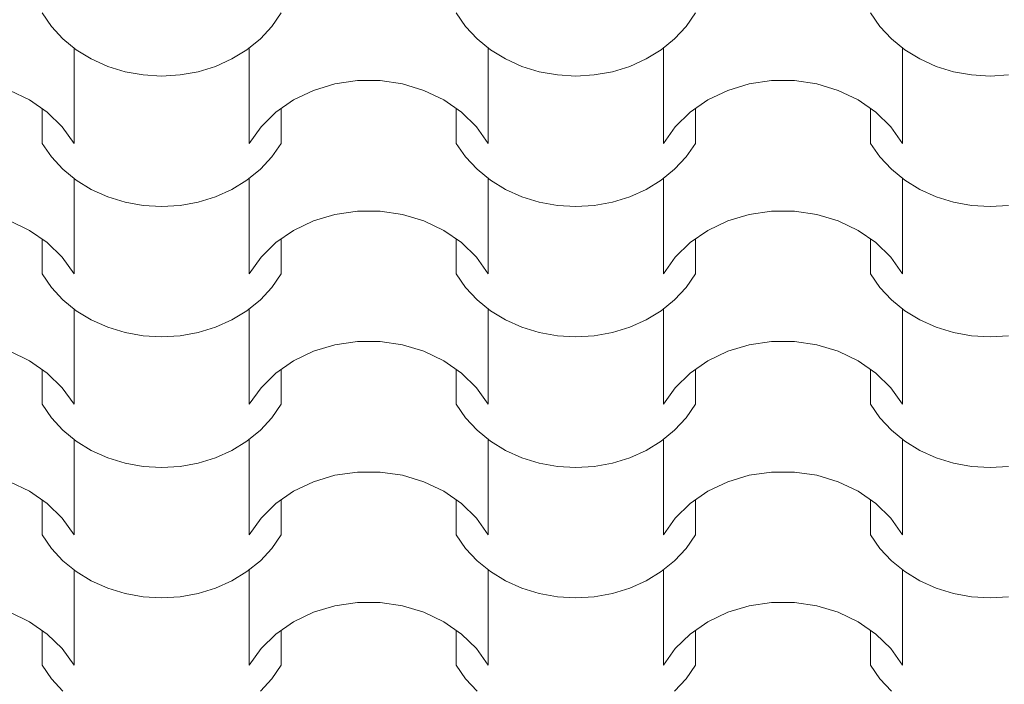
# Model space of a CAD drawing. Extents: x -631805 to -376315, y -40155 to 84873.
# Tile 230 of 256: x -486852 to -485886, y 65869 to 66521. Entities that reach past the tile are written whole.
import ezdxf

# ---------------------------------------------------------------- set-up
doc = ezdxf.new("R2010")
doc.units = 0
doc.header["$MEASUREMENT"] = 0
doc.linetypes.add('Dashed', pattern=[564.444447, 282.222223, -282.222223])
doc.layers.add('arch wypelnienia_Nr_Pióra__102', color=252, linetype='Continuous', lineweight=9)

# ---------------------------------------------------------------- blocks, each defined once
blk = doc.blocks.new('*X879')
at = {"layer": 'arch wypelnienia_Nr_Pióra__102', "linetype": 'Continuous'}
for p, q in [((-488519.02, 130987.51), (-488528.22, 131000.86)), ((-488293.58, 131000.86), (-488302.78, 130987.51)), ((-488112.62, 130987.51), (-488121.82, 131000.86)), ((-487887.18, 131000.86), (-487896.38, 130987.51)), ((-487706.22, 130987.51), (-487715.42, 131000.86)), ((-488507.75, 130975.36), (-488519.02, 130987.51)), ((-488302.78, 130987.51), (-488314.05, 130975.36)), ((-488101.35, 130975.36), (-488112.62, 130987.51)), ((-487896.38, 130987.51), (-487907.65, 130975.36)), ((-487694.95, 130975.36), (-487706.22, 130987.51)), ((-488494.62, 130964.66), (-488507.75, 130975.36)), ((-488314.05, 130975.36), (-488327.18, 130964.66)), ((-488088.22, 130964.66), (-488101.35, 130975.36)), ((-487907.65, 130975.36), (-487920.78, 130964.66)), ((-487681.82, 130964.66), (-487694.95, 130975.36)), ((-488496.78, 130966.23), (-488496.78, 130891.86)), ((-488479.89, 130955.61), (-488494.62, 130964.66)), ((-488327.18, 130964.66), (-488341.91, 130955.61)), ((-488325.02, 130966.23), (-488325.02, 130891.86)), ((-488090.38, 130966.23), (-488090.38, 130891.86)), ((-488073.49, 130955.61), (-488088.22, 130964.66)), ((-487920.78, 130964.66), (-487935.51, 130955.61)), ((-487918.62, 130966.23), (-487918.62, 130891.86)), ((-487683.98, 130966.23), (-487683.98, 130891.86)), ((-487667.09, 130955.61), (-487681.82, 130964.66)), ((-488463.83, 130948.39), (-488479.89, 130955.61)), ((-488341.91, 130955.61), (-488357.97, 130948.39)), ((-488057.43, 130948.39), (-488073.49, 130955.61)), ((-487935.51, 130955.61), (-487951.57, 130948.39)), ((-487651.03, 130948.39), (-487667.09, 130955.61)), ((-488496.78, 130947.16), (-488496.78, 130872.79)), ((-488446.76, 130943.13), (-488463.83, 130948.39)), ((-488357.97, 130948.39), (-488375.04, 130943.13)), ((-488325.02, 130947.16), (-488325.02, 130872.79)), ((-488090.38, 130947.16), (-488090.38, 130872.79)), ((-488040.36, 130943.13), (-488057.43, 130948.39)), ((-487951.57, 130948.39), (-487968.64, 130943.13)), ((-487918.62, 130947.16), (-487918.62, 130872.79)), ((-487683.98, 130947.16), (-487683.98, 130872.79)), ((-487633.96, 130943.13), (-487651.03, 130948.39)), ((-488429.01, 130939.93), (-488446.76, 130943.13)), ((-488410.9, 130938.86), (-488429.01, 130939.93)), ((-488392.8, 130939.93), (-488410.9, 130938.86)), ((-488375.04, 130943.13), (-488392.8, 130939.93)), ((-488022.61, 130939.93), (-488040.36, 130943.13)), ((-488004.5, 130938.86), (-488022.61, 130939.93)), ((-487986.4, 130939.93), (-488004.5, 130938.86)), ((-487968.64, 130943.13), (-487986.4, 130939.93)), ((-487616.21, 130939.93), (-487633.96, 130943.13)), ((-487598.1, 130938.86), (-487616.21, 130939.93)), ((-487580, 130939.93), (-487598.1, 130938.86)), ((-488261.91, 130924.78), (-488240.87, 130931.16)), ((-488240.87, 130931.16), (-488218.86, 130934.4)), ((-488218.86, 130934.4), (-488207.7, 130934.4)), ((-488207.7, 130934.4), (-488196.54, 130934.4)), ((-488196.54, 130934.4), (-488174.53, 130931.16)), ((-488174.53, 130931.16), (-488153.49, 130924.78)), ((-487855.51, 130924.78), (-487834.47, 130931.16)), ((-487834.47, 130931.16), (-487812.46, 130934.4)), ((-487812.46, 130934.4), (-487801.3, 130934.4)), ((-487801.3, 130934.4), (-487790.14, 130934.4)), ((-487790.14, 130934.4), (-487768.13, 130931.16)), ((-487768.13, 130931.16), (-487747.09, 130924.78)), ((-488559.89, 130924.78), (-488540.42, 130915.45)), ((-488540.42, 130915.45), (-488523.09, 130903.43)), ((-488298.71, 130903.43), (-488281.38, 130915.45)), ((-488281.38, 130915.45), (-488261.91, 130924.78)), ((-488153.49, 130924.78), (-488134.02, 130915.45)), ((-488134.02, 130915.45), (-488116.69, 130903.43)), ((-487892.31, 130903.43), (-487874.98, 130915.45)), ((-487874.98, 130915.45), (-487855.51, 130924.78)), ((-487747.09, 130924.78), (-487727.62, 130915.45)), ((-487727.62, 130915.45), (-487710.29, 130903.43)), ((-488528.22, 130906.98), (-488528.22, 130872.79)), ((-488293.58, 130906.98), (-488293.58, 130872.79)), ((-488121.82, 130906.98), (-488121.82, 130872.79)), ((-487887.18, 130906.98), (-487887.18, 130872.79)), ((-487715.42, 130906.98), (-487715.42, 130872.79)), ((-488523.09, 130903.43), (-488508.4, 130889.07)), ((-488313.4, 130889.07), (-488298.71, 130903.43)), ((-488116.69, 130903.43), (-488102, 130889.07)), ((-487907, 130889.07), (-487892.31, 130903.43)), ((-487710.29, 130903.43), (-487695.6, 130889.07)), ((-488508.4, 130889.07), (-488496.78, 130872.79)), ((-488325.02, 130872.79), (-488313.4, 130889.07)), ((-488102, 130889.07), (-488090.38, 130872.79)), ((-487918.62, 130872.79), (-487907, 130889.07)), ((-487695.6, 130889.07), (-487683.98, 130872.79)), ((-488519.02, 130859.44), (-488528.22, 130872.79)), ((-488293.58, 130872.79), (-488302.78, 130859.44)), ((-488112.62, 130859.44), (-488121.82, 130872.79)), ((-487887.18, 130872.79), (-487896.38, 130859.44)), ((-487706.22, 130859.44), (-487715.42, 130872.79)), ((-488507.75, 130847.29), (-488519.02, 130859.44)), ((-488302.78, 130859.44), (-488314.05, 130847.29)), ((-488101.35, 130847.29), (-488112.62, 130859.44)), ((-487896.38, 130859.44), (-487907.65, 130847.29)), ((-487694.95, 130847.29), (-487706.22, 130859.44)), ((-488494.62, 130836.59), (-488507.75, 130847.29)), ((-488496.78, 130838.16), (-488496.78, 130763.79)), ((-488314.05, 130847.29), (-488327.18, 130836.59)), ((-488325.02, 130838.16), (-488325.02, 130763.79)), ((-488088.22, 130836.59), (-488101.35, 130847.29)), ((-488090.38, 130838.16), (-488090.38, 130763.79)), ((-487907.65, 130847.29), (-487920.78, 130836.59)), ((-487918.62, 130838.16), (-487918.62, 130763.79)), ((-487681.82, 130836.59), (-487694.95, 130847.29)), ((-487683.98, 130838.16), (-487683.98, 130763.79)), ((-488479.89, 130827.54), (-488494.62, 130836.59)), ((-488327.18, 130836.59), (-488341.91, 130827.54)), ((-488073.49, 130827.54), (-488088.22, 130836.59)), ((-487920.78, 130836.59), (-487935.51, 130827.54)), ((-487667.09, 130827.54), (-487681.82, 130836.59)), ((-488496.78, 130819.09), (-488496.78, 130744.72)), ((-488463.83, 130820.32), (-488479.89, 130827.54)), ((-488446.76, 130815.06), (-488463.83, 130820.32)), ((-488357.97, 130820.32), (-488375.04, 130815.06)), ((-488341.91, 130827.54), (-488357.97, 130820.32)), ((-488325.02, 130819.09), (-488325.02, 130744.72)), ((-488090.38, 130819.09), (-488090.38, 130744.72)), ((-488057.43, 130820.32), (-488073.49, 130827.54)), ((-488040.36, 130815.06), (-488057.43, 130820.32)), ((-487951.57, 130820.32), (-487968.64, 130815.06)), ((-487935.51, 130827.54), (-487951.57, 130820.32)), ((-487918.62, 130819.09), (-487918.62, 130744.72)), ((-487683.98, 130819.09), (-487683.98, 130744.72)), ((-487651.03, 130820.32), (-487667.09, 130827.54)), ((-487633.96, 130815.06), (-487651.03, 130820.32)), ((-488429.01, 130811.86), (-488446.76, 130815.06)), ((-488410.9, 130810.79), (-488429.01, 130811.86)), ((-488392.8, 130811.86), (-488410.9, 130810.79)), ((-488375.04, 130815.06), (-488392.8, 130811.86)), ((-488022.61, 130811.86), (-488040.36, 130815.06)), ((-488004.5, 130810.79), (-488022.61, 130811.86)), ((-487986.4, 130811.86), (-488004.5, 130810.79)), ((-487968.64, 130815.06), (-487986.4, 130811.86)), ((-487616.21, 130811.86), (-487633.96, 130815.06)), ((-487598.1, 130810.79), (-487616.21, 130811.86)), ((-487580, 130811.86), (-487598.1, 130810.79)), ((-488261.91, 130796.71), (-488240.87, 130803.09)), ((-488240.87, 130803.09), (-488218.86, 130806.33)), ((-488218.86, 130806.33), (-488207.7, 130806.33)), ((-488207.7, 130806.33), (-488196.54, 130806.33)), ((-488196.54, 130806.33), (-488174.53, 130803.09)), ((-488174.53, 130803.09), (-488153.49, 130796.71)), ((-487855.51, 130796.71), (-487834.47, 130803.09)), ((-487834.47, 130803.09), (-487812.46, 130806.33)), ((-487812.46, 130806.33), (-487801.3, 130806.33)), ((-487801.3, 130806.33), (-487790.14, 130806.33)), ((-487790.14, 130806.33), (-487768.13, 130803.09)), ((-487768.13, 130803.09), (-487747.09, 130796.71)), ((-488559.89, 130796.71), (-488540.42, 130787.38)), ((-488281.38, 130787.38), (-488261.91, 130796.71)), ((-488153.49, 130796.71), (-488134.02, 130787.38)), ((-487874.98, 130787.38), (-487855.51, 130796.71)), ((-487747.09, 130796.71), (-487727.62, 130787.38)), ((-488540.42, 130787.38), (-488523.09, 130775.36)), ((-488298.71, 130775.36), (-488281.38, 130787.38)), ((-488134.02, 130787.38), (-488116.69, 130775.36)), ((-487892.31, 130775.36), (-487874.98, 130787.38)), ((-487727.62, 130787.38), (-487710.29, 130775.36)), ((-488528.22, 130778.91), (-488528.22, 130744.72)), ((-488523.09, 130775.36), (-488508.4, 130761)), ((-488313.4, 130761), (-488298.71, 130775.36)), ((-488293.58, 130778.91), (-488293.58, 130744.72)), ((-488121.82, 130778.91), (-488121.82, 130744.72)), ((-488116.69, 130775.36), (-488102, 130761)), ((-487907, 130761), (-487892.31, 130775.36)), ((-487887.18, 130778.91), (-487887.18, 130744.72)), ((-487715.42, 130778.91), (-487715.42, 130744.72)), ((-487710.29, 130775.36), (-487695.6, 130761)), ((-488508.4, 130761), (-488496.78, 130744.72)), ((-488325.02, 130744.72), (-488313.4, 130761)), ((-488102, 130761), (-488090.38, 130744.72)), ((-487918.62, 130744.72), (-487907, 130761)), ((-487695.6, 130761), (-487683.98, 130744.72)), ((-488519.02, 130731.37), (-488528.22, 130744.72)), ((-488293.58, 130744.72), (-488302.78, 130731.37)), ((-488112.62, 130731.37), (-488121.82, 130744.72)), ((-487887.18, 130744.72), (-487896.38, 130731.37)), ((-487706.22, 130731.37), (-487715.42, 130744.72)), ((-488507.75, 130719.22), (-488519.02, 130731.37)), ((-488302.78, 130731.37), (-488314.05, 130719.22)), ((-488101.35, 130719.22), (-488112.62, 130731.37)), ((-487896.38, 130731.37), (-487907.65, 130719.22)), ((-487694.95, 130719.22), (-487706.22, 130731.37)), ((-488494.62, 130708.52), (-488507.75, 130719.22)), ((-488314.05, 130719.22), (-488327.18, 130708.52)), ((-488088.22, 130708.52), (-488101.35, 130719.22)), ((-487907.65, 130719.22), (-487920.78, 130708.52)), ((-487681.82, 130708.52), (-487694.95, 130719.22)), ((-488496.78, 130710.09), (-488496.78, 130635.72)), ((-488479.89, 130699.47), (-488494.62, 130708.52)), ((-488327.18, 130708.52), (-488341.91, 130699.47)), ((-488325.02, 130710.09), (-488325.02, 130635.72)), ((-488090.38, 130710.09), (-488090.38, 130635.72)), ((-488073.49, 130699.47), (-488088.22, 130708.52)), ((-487920.78, 130708.52), (-487935.51, 130699.47)), ((-487918.62, 130710.09), (-487918.62, 130635.72)), ((-487683.98, 130710.09), (-487683.98, 130635.72)), ((-487667.09, 130699.47), (-487681.82, 130708.52)), ((-488463.83, 130692.25), (-488479.89, 130699.47)), ((-488341.91, 130699.47), (-488357.97, 130692.25)), ((-488057.43, 130692.25), (-488073.49, 130699.47)), ((-487935.51, 130699.47), (-487951.57, 130692.25)), ((-487651.03, 130692.25), (-487667.09, 130699.47)), ((-488496.78, 130691.02), (-488496.78, 130616.66)), ((-488446.76, 130686.99), (-488463.83, 130692.25)), ((-488429.01, 130683.79), (-488446.76, 130686.99)), ((-488410.9, 130682.72), (-488429.01, 130683.79)), ((-488392.8, 130683.79), (-488410.9, 130682.72)), ((-488375.04, 130686.99), (-488392.8, 130683.79)), ((-488357.97, 130692.25), (-488375.04, 130686.99)), ((-488325.02, 130691.02), (-488325.02, 130616.66)), ((-488090.38, 130691.02), (-488090.38, 130616.66)), ((-488040.36, 130686.99), (-488057.43, 130692.25)), ((-488022.61, 130683.79), (-488040.36, 130686.99)), ((-488004.5, 130682.72), (-488022.61, 130683.79)), ((-487986.4, 130683.79), (-488004.5, 130682.72)), ((-487968.64, 130686.99), (-487986.4, 130683.79)), ((-487951.57, 130692.25), (-487968.64, 130686.99)), ((-487918.62, 130691.02), (-487918.62, 130616.66)), ((-487683.98, 130691.02), (-487683.98, 130616.66)), ((-487633.96, 130686.99), (-487651.03, 130692.25)), ((-487616.21, 130683.79), (-487633.96, 130686.99)), ((-487598.1, 130682.72), (-487616.21, 130683.79)), ((-487580, 130683.79), (-487598.1, 130682.72)), ((-488261.91, 130668.64), (-488240.87, 130675.02)), ((-488240.87, 130675.02), (-488218.86, 130678.26)), ((-488218.86, 130678.26), (-488207.7, 130678.26)), ((-488207.7, 130678.26), (-488196.54, 130678.26)), ((-488196.54, 130678.26), (-488174.53, 130675.02)), ((-488174.53, 130675.02), (-488153.49, 130668.64)), ((-487855.51, 130668.64), (-487834.47, 130675.02)), ((-487834.47, 130675.02), (-487812.46, 130678.26)), ((-487812.46, 130678.26), (-487801.3, 130678.26)), ((-487801.3, 130678.26), (-487790.14, 130678.26)), ((-487790.14, 130678.26), (-487768.13, 130675.02)), ((-487768.13, 130675.02), (-487747.09, 130668.64)), ((-488559.89, 130668.64), (-488540.42, 130659.31)), ((-488281.38, 130659.31), (-488261.91, 130668.64)), ((-488153.49, 130668.64), (-488134.02, 130659.31)), ((-487874.98, 130659.31), (-487855.51, 130668.64)), ((-487747.09, 130668.64), (-487727.62, 130659.31)), ((-488540.42, 130659.31), (-488523.09, 130647.29)), ((-488298.71, 130647.29), (-488281.38, 130659.31)), ((-488134.02, 130659.31), (-488116.69, 130647.29)), ((-487892.31, 130647.29), (-487874.98, 130659.31)), ((-487727.62, 130659.31), (-487710.29, 130647.29)), ((-488528.22, 130650.84), (-488528.22, 130616.66)), ((-488523.09, 130647.29), (-488508.4, 130632.93)), ((-488313.4, 130632.93), (-488298.71, 130647.29)), ((-488293.58, 130650.84), (-488293.58, 130616.66)), ((-488121.82, 130650.84), (-488121.82, 130616.66)), ((-488116.69, 130647.29), (-488102, 130632.93)), ((-487907, 130632.93), (-487892.31, 130647.29)), ((-487887.18, 130650.84), (-487887.18, 130616.66)), ((-487715.42, 130650.84), (-487715.42, 130616.66)), ((-487710.29, 130647.29), (-487695.6, 130632.93)), ((-488508.4, 130632.93), (-488496.78, 130616.66)), ((-488325.02, 130616.66), (-488313.4, 130632.93)), ((-488102, 130632.93), (-488090.38, 130616.66)), ((-487918.62, 130616.66), (-487907, 130632.93)), ((-487695.6, 130632.93), (-487683.98, 130616.66)), ((-488519.02, 130603.3), (-488528.22, 130616.66)), ((-488293.58, 130616.66), (-488302.78, 130603.3)), ((-488112.62, 130603.3), (-488121.82, 130616.66)), ((-487887.18, 130616.66), (-487896.38, 130603.3)), ((-487706.22, 130603.3), (-487715.42, 130616.66)), ((-488507.75, 130591.15), (-488519.02, 130603.3)), ((-488302.78, 130603.3), (-488314.05, 130591.15)), ((-488101.35, 130591.15), (-488112.62, 130603.3)), ((-487896.38, 130603.3), (-487907.65, 130591.15)), ((-487694.95, 130591.15), (-487706.22, 130603.3)), ((-488494.62, 130580.45), (-488507.75, 130591.15)), ((-488314.05, 130591.15), (-488327.18, 130580.45)), ((-488088.22, 130580.45), (-488101.35, 130591.15)), ((-487907.65, 130591.15), (-487920.78, 130580.45)), ((-487681.82, 130580.45), (-487694.95, 130591.15)), ((-488496.78, 130582.02), (-488496.78, 130507.65)), ((-488479.89, 130571.4), (-488494.62, 130580.45)), ((-488327.18, 130580.45), (-488341.91, 130571.4)), ((-488325.02, 130582.02), (-488325.02, 130507.65)), ((-488090.38, 130582.02), (-488090.38, 130507.65)), ((-488073.49, 130571.4), (-488088.22, 130580.45)), ((-487920.78, 130580.45), (-487935.51, 130571.4)), ((-487918.62, 130582.02), (-487918.62, 130507.65)), ((-487683.98, 130582.02), (-487683.98, 130507.65)), ((-487667.09, 130571.4), (-487681.82, 130580.45)), ((-488463.83, 130564.18), (-488479.89, 130571.4)), ((-488341.91, 130571.4), (-488357.97, 130564.18)), ((-488057.43, 130564.18), (-488073.49, 130571.4)), ((-487935.51, 130571.4), (-487951.57, 130564.18)), ((-487651.03, 130564.18), (-487667.09, 130571.4)), ((-488496.78, 130562.95), (-488496.78, 130488.59)), ((-488446.76, 130558.92), (-488463.83, 130564.18)), ((-488429.01, 130555.72), (-488446.76, 130558.92)), ((-488375.04, 130558.92), (-488392.8, 130555.72)), ((-488357.97, 130564.18), (-488375.04, 130558.92)), ((-488325.02, 130562.95), (-488325.02, 130488.59)), ((-488090.38, 130562.95), (-488090.38, 130488.59)), ((-488040.36, 130558.92), (-488057.43, 130564.18)), ((-488022.61, 130555.72), (-488040.36, 130558.92)), ((-487968.64, 130558.92), (-487986.4, 130555.72)), ((-487951.57, 130564.18), (-487968.64, 130558.92)), ((-487918.62, 130562.95), (-487918.62, 130488.59)), ((-487683.98, 130562.95), (-487683.98, 130488.59)), ((-487633.96, 130558.92), (-487651.03, 130564.18)), ((-487616.21, 130555.72), (-487633.96, 130558.92)), ((-488410.9, 130554.65), (-488429.01, 130555.72)), ((-488392.8, 130555.72), (-488410.9, 130554.65)), ((-488240.87, 130546.95), (-488218.86, 130550.19)), ((-488218.86, 130550.19), (-488207.7, 130550.19)), ((-488207.7, 130550.19), (-488196.54, 130550.19)), ((-488196.54, 130550.19), (-488174.53, 130546.95)), ((-488004.5, 130554.65), (-488022.61, 130555.72)), ((-487986.4, 130555.72), (-488004.5, 130554.65)), ((-487834.47, 130546.95), (-487812.46, 130550.19)), ((-487812.46, 130550.19), (-487801.3, 130550.19)), ((-487801.3, 130550.19), (-487790.14, 130550.19)), ((-487790.14, 130550.19), (-487768.13, 130546.95)), ((-487598.1, 130554.65), (-487616.21, 130555.72)), ((-487580, 130555.72), (-487598.1, 130554.65)), ((-488559.89, 130540.57), (-488540.42, 130531.24)), ((-488281.38, 130531.24), (-488261.91, 130540.57)), ((-488261.91, 130540.57), (-488240.87, 130546.95)), ((-488174.53, 130546.95), (-488153.49, 130540.57)), ((-488153.49, 130540.57), (-488134.02, 130531.24)), ((-487874.98, 130531.24), (-487855.51, 130540.57)), ((-487855.51, 130540.57), (-487834.47, 130546.95)), ((-487768.13, 130546.95), (-487747.09, 130540.57)), ((-487747.09, 130540.57), (-487727.62, 130531.24)), ((-488540.42, 130531.24), (-488523.09, 130519.22)), ((-488298.71, 130519.22), (-488281.38, 130531.24)), ((-488134.02, 130531.24), (-488116.69, 130519.22)), ((-487892.31, 130519.22), (-487874.98, 130531.24)), ((-487727.62, 130531.24), (-487710.29, 130519.22)), ((-488528.22, 130522.77), (-488528.22, 130488.59)), ((-488523.09, 130519.22), (-488508.4, 130504.86)), ((-488313.4, 130504.86), (-488298.71, 130519.22)), ((-488293.58, 130522.77), (-488293.58, 130488.59)), ((-488121.82, 130522.77), (-488121.82, 130488.59)), ((-488116.69, 130519.22), (-488102, 130504.86)), ((-487907, 130504.86), (-487892.31, 130519.22)), ((-487887.18, 130522.77), (-487887.18, 130488.59)), ((-487715.42, 130522.77), (-487715.42, 130488.59)), ((-487710.29, 130519.22), (-487695.6, 130504.86)), ((-488508.4, 130504.86), (-488496.78, 130488.59)), ((-488325.02, 130488.59), (-488313.4, 130504.86)), ((-488102, 130504.86), (-488090.38, 130488.59)), ((-487918.62, 130488.59), (-487907, 130504.86)), ((-487695.6, 130504.86), (-487683.98, 130488.59)), ((-488519.02, 130475.23), (-488528.22, 130488.59)), ((-488293.58, 130488.59), (-488302.78, 130475.23)), ((-488112.62, 130475.23), (-488121.82, 130488.59)), ((-487887.18, 130488.59), (-487896.38, 130475.23)), ((-487706.22, 130475.23), (-487715.42, 130488.59)), ((-488507.75, 130463.08), (-488519.02, 130475.23)), ((-488302.78, 130475.23), (-488314.05, 130463.08)), ((-488101.35, 130463.08), (-488112.62, 130475.23)), ((-487896.38, 130475.23), (-487907.65, 130463.08)), ((-487694.95, 130463.08), (-487706.22, 130475.23)), ((-488494.62, 130452.38), (-488507.75, 130463.08)), ((-488314.05, 130463.08), (-488327.18, 130452.38)), ((-488088.22, 130452.38), (-488101.35, 130463.08)), ((-487907.65, 130463.08), (-487920.78, 130452.38)), ((-487681.82, 130452.38), (-487694.95, 130463.08)), ((-488496.78, 130453.95), (-488496.78, 130379.58)), ((-488479.89, 130443.33), (-488494.62, 130452.38)), ((-488327.18, 130452.38), (-488341.91, 130443.33)), ((-488325.02, 130453.95), (-488325.02, 130379.58)), ((-488090.38, 130453.95), (-488090.38, 130379.58)), ((-488073.49, 130443.33), (-488088.22, 130452.38)), ((-487920.78, 130452.38), (-487935.51, 130443.33)), ((-487918.62, 130453.95), (-487918.62, 130379.58)), ((-487683.98, 130453.95), (-487683.98, 130379.58)), ((-487667.09, 130443.33), (-487681.82, 130452.38)), ((-488463.83, 130436.11), (-488479.89, 130443.33)), ((-488341.91, 130443.33), (-488357.97, 130436.11)), ((-488057.43, 130436.11), (-488073.49, 130443.33)), ((-487935.51, 130443.33), (-487951.57, 130436.11)), ((-487651.03, 130436.11), (-487667.09, 130443.33)), ((-488496.78, 130434.88), (-488496.78, 130360.52)), ((-488446.76, 130430.85), (-488463.83, 130436.11)), ((-488357.97, 130436.11), (-488375.04, 130430.85)), ((-488325.02, 130434.88), (-488325.02, 130360.52)), ((-488090.38, 130434.88), (-488090.38, 130360.52)), ((-488040.36, 130430.85), (-488057.43, 130436.11)), ((-487951.57, 130436.11), (-487968.64, 130430.85)), ((-487918.62, 130434.88), (-487918.62, 130360.52)), ((-487683.98, 130434.88), (-487683.98, 130360.52)), ((-487633.96, 130430.85), (-487651.03, 130436.11)), ((-488429.01, 130427.65), (-488446.76, 130430.85)), ((-488410.9, 130426.58), (-488429.01, 130427.65)), ((-488392.8, 130427.65), (-488410.9, 130426.58)), ((-488375.04, 130430.85), (-488392.8, 130427.65)), ((-488022.61, 130427.65), (-488040.36, 130430.85)), ((-488004.5, 130426.58), (-488022.61, 130427.65)), ((-487986.4, 130427.65), (-488004.5, 130426.58)), ((-487968.64, 130430.85), (-487986.4, 130427.65)), ((-487616.21, 130427.65), (-487633.96, 130430.85)), ((-487598.1, 130426.58), (-487616.21, 130427.65)), ((-487580, 130427.65), (-487598.1, 130426.58)), ((-488261.91, 130412.5), (-488240.87, 130418.88)), ((-488240.87, 130418.88), (-488218.86, 130422.12)), ((-488218.86, 130422.12), (-488207.7, 130422.12)), ((-488207.7, 130422.12), (-488196.54, 130422.12)), ((-488196.54, 130422.12), (-488174.53, 130418.88)), ((-488174.53, 130418.88), (-488153.49, 130412.5)), ((-487855.51, 130412.5), (-487834.47, 130418.88)), ((-487834.47, 130418.88), (-487812.46, 130422.12)), ((-487812.46, 130422.12), (-487801.3, 130422.12)), ((-487801.3, 130422.12), (-487790.14, 130422.12)), ((-487790.14, 130422.12), (-487768.13, 130418.88)), ((-487768.13, 130418.88), (-487747.09, 130412.5)), ((-488559.89, 130412.5), (-488540.42, 130403.17)), ((-488281.38, 130403.17), (-488261.91, 130412.5)), ((-488153.49, 130412.5), (-488134.02, 130403.17)), ((-487874.98, 130403.17), (-487855.51, 130412.5)), ((-487747.09, 130412.5), (-487727.62, 130403.17)), ((-488540.42, 130403.17), (-488523.09, 130391.15)), ((-488528.22, 130394.7), (-488528.22, 130360.52)), ((-488298.71, 130391.15), (-488281.38, 130403.17)), ((-488293.58, 130394.7), (-488293.58, 130360.52)), ((-488134.02, 130403.17), (-488116.69, 130391.15)), ((-488121.82, 130394.7), (-488121.82, 130360.52)), ((-487892.31, 130391.15), (-487874.98, 130403.17)), ((-487887.18, 130394.7), (-487887.18, 130360.52)), ((-487727.62, 130403.17), (-487710.29, 130391.15)), ((-487715.42, 130394.7), (-487715.42, 130360.52)), ((-488523.09, 130391.15), (-488508.4, 130376.79)), ((-488313.4, 130376.79), (-488298.71, 130391.15)), ((-488116.69, 130391.15), (-488102, 130376.79)), ((-487907, 130376.79), (-487892.31, 130391.15)), ((-487710.29, 130391.15), (-487695.6, 130376.79)), ((-488508.4, 130376.79), (-488496.78, 130360.52)), ((-488325.02, 130360.52), (-488313.4, 130376.79)), ((-488102, 130376.79), (-488090.38, 130360.52)), ((-487918.62, 130360.52), (-487907, 130376.79)), ((-487695.6, 130376.79), (-487683.98, 130360.52)), ((-488519.02, 130347.16), (-488528.22, 130360.52)), ((-488293.58, 130360.52), (-488302.78, 130347.16)), ((-488112.62, 130347.16), (-488121.82, 130360.52)), ((-487887.18, 130360.52), (-487896.38, 130347.16)), ((-487706.22, 130347.16), (-487715.42, 130360.52)), ((-488507.75, 130335.01), (-488519.02, 130347.16)), ((-488302.78, 130347.16), (-488314.05, 130335.01)), ((-488101.35, 130335.01), (-488112.62, 130347.16)), ((-487896.38, 130347.16), (-487907.65, 130335.01)), ((-487694.95, 130335.01), (-487706.22, 130347.16))]:
    blk.add_line(p, q, dxfattribs=at)
blk = doc.blocks.new('Wypełnienie_29')
at = {"layer": 'arch wypelnienia_Nr_Pióra__102', "linetype": 'Dashed'}
blk.add_blockref('*X879', (0, 0), dxfattribs=at)

msp = doc.modelspace()

# ---------------------------------------------------------------- block references
at = {"layer": 'arch wypelnienia_Nr_Pióra__102', "linetype": 'Dashed'}
msp.add_blockref('Wypełnienie_29', (1698.02, -64472.74), dxfattribs=at)

doc.saveas('drawing.dxf')
